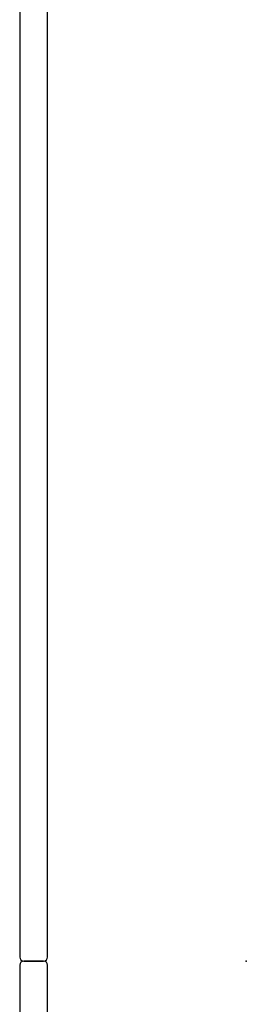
# Model space of a CAD drawing. Header units: metres. Extents: x 15.2 to 54.2, y -39.7 to 1.1.
# Tile 179 of 256: x 46.762 to 46.876, y -37.79 to -37.295. Entities that reach past the tile are written whole.
import ezdxf

# ---------------------------------------------------------------- set-up
doc = ezdxf.new("R2010")
doc.units = ezdxf.units.M
doc.header["$MEASUREMENT"] = 0
doc.layers.add('2D', color=252, linetype='Continuous')
doc.layers.add('PUNTO', color=1, linetype='Continuous')

# ---------------------------------------------------------------- blocks, each defined once
blk = doc.blocks.new('2D_QYOS_450')
at = {"layer": '2D'}
for p, q in [((-0.00003, -0.083), (-0.00003, -0.967)), ((-0.00003, -0.083), (-0.00003, -0.967)), ((0.01397, -0.967), (0.01397, -0.083)), ((0.01397, -0.967), (0.01397, -0.083)), ((0.01197, -0.969), (0.00197, -0.969)), ((0.01197, -0.969), (0.00197, -0.969)), ((0.00197, -0.969), (0.01197, -0.969)), ((0.00197, -0.969), (0.01197, -0.969)), ((0.01197, -0.969), (0.00197, -0.969)), ((0.01197, -0.969), (0.00197, -0.969)), ((0.00197, -0.969), (0.01197, -0.969)), ((0.00197, -0.969), (0.01197, -0.969)), ((-0.00003, -0.971), (-0.00003, -1.855)), ((-0.00003, -0.971), (-0.00003, -1.855)), ((0.01397, -1.855), (0.01397, -0.971)), ((0.01397, -1.855), (0.01397, -0.971))]:
    blk.add_line(p, q, dxfattribs=at)
for centre, start, end in [((0.00197, -0.967), 180, 270), ((0.00197, -0.967), 180, 270), ((0.00197, -0.971), 90, 180), ((0.00197, -0.971), 90, 180), ((0.01197, -0.967), 270, 0), ((0.01197, -0.967), 270, 0), ((0.01197, -0.971), 0, 90), ((0.01197, -0.971), 0, 90)]:
    blk.add_arc(centre, 0.002, start, end, dxfattribs=at)
blk = doc.blocks.new('26ffc830-2b44-45e2-9b49-604c8448e545')
at = {"layer": 'PUNTO', "color": 40}
blk.add_point((-1.10607, 0.0163, 0.052), dxfattribs=at)
blk.add_blockref('2D_QYOS_450', (-1.22, 0.98532))

msp = doc.modelspace()

# ---------------------------------------------------------------- block references
msp.add_blockref('26ffc830-2b44-45e2-9b49-604c8448e545', (47.98247, -37.78496))

doc.saveas('drawing.dxf')
